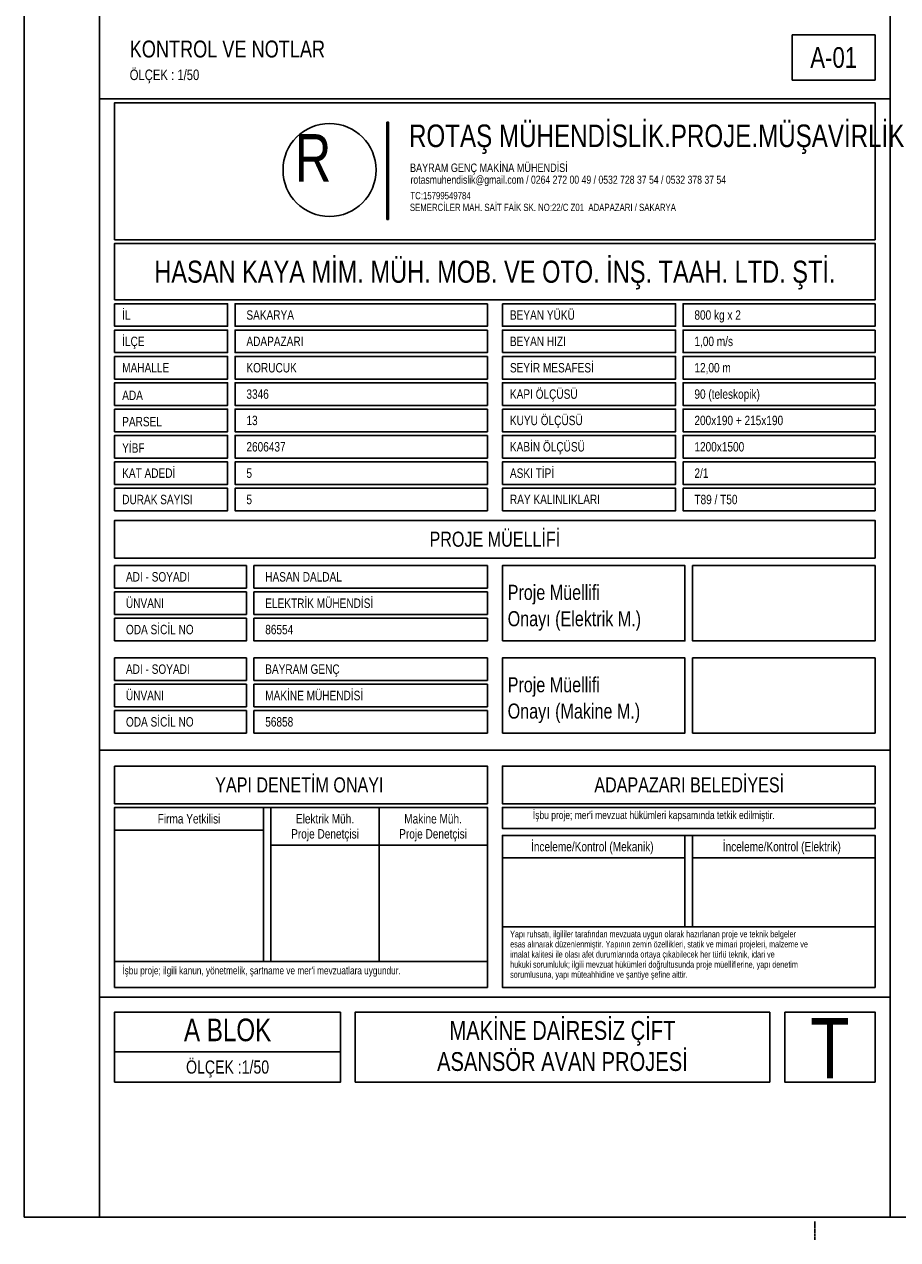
# Model space of a CAD drawing. Header units: centimetres. Extents: x 0 to 12309, y -30 to 2970.
# Tile 1 of 28: x 0 to 1160, y -30 to 1584. Entities that reach past the tile are written whole.
import ezdxf
from ezdxf.enums import TextEntityAlignment as Align

# ---------------------------------------------------------------- set-up
doc = ezdxf.new("R2010")
doc.units = ezdxf.units.CM
doc.linetypes.add('CENTER', pattern=[5.08, 3.175, -0.635, 0.635, -0.635])
for name, color, linetype in [('ASN-ANTET', 4, 'Continuous'), ('ASN-BASLIK', 5, 'Continuous'), ('ASN-CERCEVE', 7, 'Continuous'), ('ASN-EKSEN', 8, 'CENTER')]:
    doc.layers.add(name, color=color, linetype=linetype)

msp = doc.modelspace()

# ---------------------------------------------------------------- linework, layer by layer
at = {"layer": 'ASN-ANTET'}
for p, q in [((1150, 620), (100, 620)), ((615, 544), (120, 544)), ((317.5, 339.3), (317.5, 544)), ((327.5, 339.3), (327.5, 544)), ((471.2, 544), (471.2, 339.3)), ((317.5, 514), (120, 514)), ((877.5, 385.7), (877.5, 507)), ((887.5, 385.7), (887.5, 507)), ((615, 494), (327.5, 494)), ((877.5, 477), (635, 477)), ((1130, 477), (887.5, 477)), ((1130, 385.7), (635, 385.7)), ((615, 339.3), (120, 339.3)), ((1150, 292.2), (100, 292.2)), ((420, 219.3), (120, 219.3))]:
    msp.add_line(p, q, dxfattribs=at)
msp.add_lwpolyline([(1020, 1510), (1130, 1510), (1130, 1570), (1020, 1570)], close=True, dxfattribs=at)
for points in [[(100, 0), (1150, 0), (1150, 1485), (100, 1485), (100, 0)], [(120, 1298), (120, 1480), (1130, 1480), (1130, 1298), (120, 1298)], [(483.9, 1325), (481.7, 1325), (481.7, 1453.9), (483.9, 1453.9), (483.9, 1325)], [(120, 1218), (120, 1293), (1130, 1293), (1130, 1218), (120, 1218)], [(120, 1213), (270, 1213), (270, 1183), (120, 1183), (120, 1213)], [(615, 1213), (280, 1213), (280, 1183), (615, 1183), (615, 1213)], [(635, 1213), (865, 1213), (865, 1183), (635, 1183), (635, 1213)], [(1130, 1213), (875, 1213), (875, 1183), (1130, 1183), (1130, 1213)], [(120, 1148), (120, 1178), (270, 1178), (270, 1148), (120, 1148)], [(615, 1178), (280, 1178), (280, 1148), (615, 1148), (615, 1178)], [(635, 1148), (635, 1178), (865, 1178), (865, 1148), (635, 1148)], [(1130, 1178), (875, 1178), (875, 1148), (1130, 1148), (1130, 1178)], [(120, 1143), (270, 1143), (270, 1113), (120, 1113), (120, 1143)], [(615, 1143), (280, 1143), (280, 1113), (615, 1113), (615, 1143)], [(635, 1143), (865, 1143), (865, 1113), (635, 1113), (635, 1143)], [(1130, 1143), (875, 1143), (875, 1113), (1130, 1113), (1130, 1143)], [(120, 1078), (120, 1108), (270, 1108), (270, 1078), (120, 1078)], [(615, 1108), (280, 1108), (280, 1078), (615, 1078), (615, 1108)], [(635, 1078), (635, 1108), (865, 1108), (865, 1078), (635, 1078)], [(1130, 1108), (875, 1108), (875, 1078), (1130, 1078), (1130, 1108)], [(120, 1073), (270, 1073), (270, 1043), (120, 1043), (120, 1073)], [(615, 1073), (280, 1073), (280, 1043), (615, 1043), (615, 1073)], [(635, 1073), (865, 1073), (865, 1043), (635, 1043), (635, 1073)], [(1130, 1073), (875, 1073), (875, 1043), (1130, 1043), (1130, 1073)], [(120, 1008), (120, 1038), (270, 1038), (270, 1008), (120, 1008)], [(615, 1038), (280, 1038), (280, 1008), (615, 1008), (615, 1038)], [(635, 1008), (635, 1038), (865, 1038), (865, 1008), (635, 1008)], [(1130, 1038), (875, 1038), (875, 1008), (1130, 1008), (1130, 1038)], [(120, 973), (120, 1003), (270, 1003), (270, 973), (120, 973)], [(615, 1003), (280, 1003), (280, 973), (615, 973), (615, 1003)], [(635, 973), (635, 1003), (865, 1003), (865, 973), (635, 973)], [(1130, 1003), (875, 1003), (875, 973), (1130, 973), (1130, 1003)], [(120, 938), (120, 968), (270, 968), (270, 938), (120, 938)], [(615, 968), (280, 968), (280, 938), (615, 938), (615, 968)], [(635, 938), (635, 968), (865, 968), (865, 938), (635, 938)], [(1130, 968), (875, 968), (875, 938), (1130, 938), (1130, 968)], [(120, 875.3), (120, 925.3), (1130, 925.3), (1130, 875.3), (120, 875.3)], [(120, 865.3), (295, 865.3), (295, 835.3), (120, 835.3), (120, 865.3)], [(615, 865.3), (305, 865.3), (305, 835.3), (615, 835.3), (615, 865.3)], [(635, 765.3), (877.5, 765.3), (877.5, 865.3), (635, 865.3), (635, 765.3)], [(1130, 865.3), (1130, 765.3), (887.5, 765.3), (887.5, 865.3), (1130, 865.3)], [(120, 800.3), (120, 830.3), (295, 830.3), (295, 800.3), (120, 800.3)], [(615, 830.3), (305, 830.3), (305, 800.3), (615, 800.3), (615, 830.3)], [(120, 765.3), (120, 795.3), (295, 795.3), (295, 765.3), (120, 765.3)], [(615, 795.3), (305, 795.3), (305, 765.3), (615, 765.3), (615, 795.3)], [(120, 742.7), (295, 742.7), (295, 712.7), (120, 712.7), (120, 742.7)], [(615, 742.7), (305, 742.7), (305, 712.7), (615, 712.7), (615, 742.7)], [(635, 642.7), (877.5, 642.7), (877.5, 742.7), (635, 742.7), (635, 642.7)], [(1130, 742.7), (1130, 642.7), (887.5, 642.7), (887.5, 742.7), (1130, 742.7)], [(120, 677.7), (120, 707.7), (295, 707.7), (295, 677.7), (120, 677.7)], [(615, 707.7), (305, 707.7), (305, 677.7), (615, 677.7), (615, 707.7)], [(120, 642.7), (120, 672.7), (295, 672.7), (295, 642.7), (120, 642.7)], [(615, 672.7), (305, 672.7), (305, 642.7), (615, 642.7), (615, 672.7)], [(120, 599), (120, 549), (615, 549), (615, 599), (120, 599)], [(1130, 599), (1130, 549), (635, 549), (635, 599), (1130, 599)], [(615, 305), (615, 544), (120, 544), (120, 305), (615, 305)], [(1130, 544), (1130, 516.2), (635, 516.2), (635, 544), (1130, 544)], [(635, 507), (1130, 507), (635, 507), (635, 305), (1130, 305), (1130, 507)], [(420, 272.2), (120, 272.2), (120, 179.3), (420, 179.3), (420, 272.2)], [(990, 272.2), (990, 179.3), (439.5, 179.3), (439.5, 272.2), (990, 272.2)], [(1010, 272.2), (1010, 179.3), (1130, 179.3), (1130, 272.2), (1010, 272.2)]]:
    msp.add_lwpolyline(points, dxfattribs=at)
msp.add_circle((405.4, 1390.6), 61.8, dxfattribs=at)
at = {"layer": 'ASN-CERCEVE'}
for p, q in [((1150, 0), (1150, 2970)), ((100, 1485), (1150, 1485))]:
    msp.add_line(p, q, dxfattribs=at)
for points in [[(0, 0), (12308.9, 0), (12308.9, 2970), (0, 2970)], [(100, 0), (12283.9, 0), (12283.9, 2970), (100, 2970)]]:
    msp.add_lwpolyline(points, close=True, dxfattribs=at)
at = {"layer": 'ASN-EKSEN'}
msp.add_line((1050, -30), (1050, -5), dxfattribs=at)

# ---------------------------------------------------------------- texts
at = {"layer": 'ASN-ANTET', "width": 0.8}
for s, height, p in [('A-01', 27.5, (1075, 1540)), ('HASAN KAYA MİM. MÜH. MOB. VE OTO. İNŞ. TAAH. LTD. ŞTİ.', 29.271, (625, 1255.5)), ('PROJE MÜELLİFİ', 20, (625, 900.3)), ('YAPI DENETİM ONAYI', 20, (365.3, 574)), ('ADAPAZARI BELEDİYESİ', 20, (883.1, 574)), ('Firma Yetkilisi', 12.5, (218.8, 529)), ('Elektrik Müh.', 12.5, (399.4, 529)), ('Makine Müh.', 12.5, (542.9, 529)), ('Proje Denetçisi', 12.5, (399.4, 509)), ('Proje Denetçisi', 12.5, (542.9, 509)), ('İnceleme/Kontrol (Mekanik)', 12.5, (754.4, 492)), ('İnceleme/Kontrol (Elektrik)', 12.5, (1006.1, 492)), ('A BLOK', 30, (270, 248.6)), ('MAKİNE DAİRESİZ ÇİFT', 25, (714.7, 247.9)), ('T', 80, (1070, 224.4)), ('ÖLÇEK :1/50', 17.5, (270, 199.3)), ('ASANSÖR AVAN PROJESİ', 25, (714.7, 206.6))]:
    msp.add_text(s, height=height, dxfattribs=at).set_placement(p, align=Align.MIDDLE_CENTER)
msp.add_text('ÖLÇEK : 1/50', height=14, dxfattribs=at).set_placement((140, 1510))
for s, height, p in [('ROTAŞ MÜHENDİSLİK.PROJE.MÜŞAVİRLİK', 30, (510.9, 1451)), ('R', 63, (359.1, 1438.3)), ('BAYRAM GENÇ MAKİNA MÜHENDİSİ', 11.26, (512.3, 1399.2)), ('rotasmuhendislik@gmail.com / 0264 272 00 49 / 0532 728 37 54 / 0532 378 37 54', 10.756, (512.9, 1383.1)), ('TC:15799549784', 9.68, (512.8, 1361.4)), ('SEMERCİLER MAH. SAİT FAİK SK. NO:22/C Z01  ADAPAZARI / SAKARYA', 9.68, (512.1, 1345.8)), ("İşbu proje; mer'i mevzuat hükümleri kapsamında tetkik edilmiştir.", 10.5, (675.5, 539.1)), ('Yapı ruhsatı, ilgililer tarafından mevzuata uygun olarak hazırlanan proje ve teknik belgeler', 8.67, (645.3, 380.2)), ('esas alınarak düzenlenmiştir. Yapının zemin özellikleri, statik ve mimari projeleri, malzeme ve', 8.67, (645.3, 366.8)), ('imalat kalitesi ile olası afet durumlarında ortaya çıkabilecek her türlü teknik, idari ve', 8.67, (645.3, 353.4)), ('hukuki sorumluluk; ilgili mevzuat hükümleri doğrultusunda proje müelliflerine, yapı denetim', 8.67, (645.3, 339.9)), ("İşbu proje; ilgili kanun, yönetmelik, şartname ve mer'i mevzuatlara uygundur.", 10.2, (130.3, 332.6)), ('sorumlusuna, yapı müteahhidine ve şantiye şefine aittir.', 8.67, (645.3, 326.5))]:
    msp.add_text(s, height=height, dxfattribs=at).set_placement(p, align=Align.TOP_LEFT)
for s, p in [('İL', (130, 1198)), ('SAKARYA', (295, 1198)), ('BEYAN YÜKÜ', (645, 1198)), ('800 kg x 2', (890, 1198)), ('İLÇE', (130, 1163)), ('ADAPAZARI', (295, 1163)), ('BEYAN HIZI', (645, 1163)), ('1,00 m/s', (890, 1163)), ('MAHALLE', (130, 1128)), ('KORUCUK', (295, 1128)), ('SEYİR MESAFESİ', (645, 1128)), ('12,00 m', (890, 1128)), ('ADA', (130, 1091.4)), ('3346', (295, 1093)), ('KAPI ÖLÇÜSÜ', (645, 1093)), ('90 (teleskopik)', (890, 1093)), ('KUYU ÖLÇÜSÜ', (645, 1058)), ('PARSEL', (130, 1056.4)), ('13', (295, 1058)), ('200x190 + 215x190', (890, 1058)), ('YİBF', (130, 1021.4)), ('2606437', (295, 1023)), ('KABİN ÖLÇÜSÜ', (645, 1023)), ('1200x1500', (890, 1023)), ('KAT ADEDİ', (130, 988)), ('5', (295, 988)), ('ASKI TİPİ', (645, 988)), ('2/1', (890, 988)), ('DURAK SAYISI', (130, 953)), ('5', (295, 953)), ('RAY KALINLIKLARI', (645, 953.2)), ('T89 / T50', (890, 953)), ('ADI - SOYADI', (135, 850.3)), ('HASAN DALDAL', (320, 850.3)), ('ÜNVANI', (135, 815.3)), ('ELEKTRİK MÜHENDİSİ', (320, 815.3)), ('ODA SİCİL NO', (135, 780.3)), ('86554', (320, 780.3)), ('ADI - SOYADI', (135, 727.7)), ('BAYRAM GENÇ', (320, 727.7)), ('ÜNVANI', (135, 692.7)), ('MAKİNE MÜHENDİSİ', (320, 692.7)), ('ODA SİCİL NO', (135, 657.7)), ('56858', (320, 657.7))]:
    msp.add_text(s, height=12.5, dxfattribs=at).set_placement(p, align=Align.MIDDLE_LEFT)
for s, p in [('Proje Müellifi', (642, 813.7)), ('Onayı (Elektrik M.)', (642, 778.7)), ('Proje Müellifi', (642, 691)), ('Onayı (Makine M.)', (642, 656))]:
    msp.add_text(s, height=20, dxfattribs=at).set_placement(p, align=Align.BOTTOM_LEFT)
at = {"layer": 'ASN-BASLIK', "width": 0.8}
msp.add_text('KONTROL VE NOTLAR', height=22.5, dxfattribs=at).set_placement((140, 1540))

doc.saveas('drawing.dxf')
